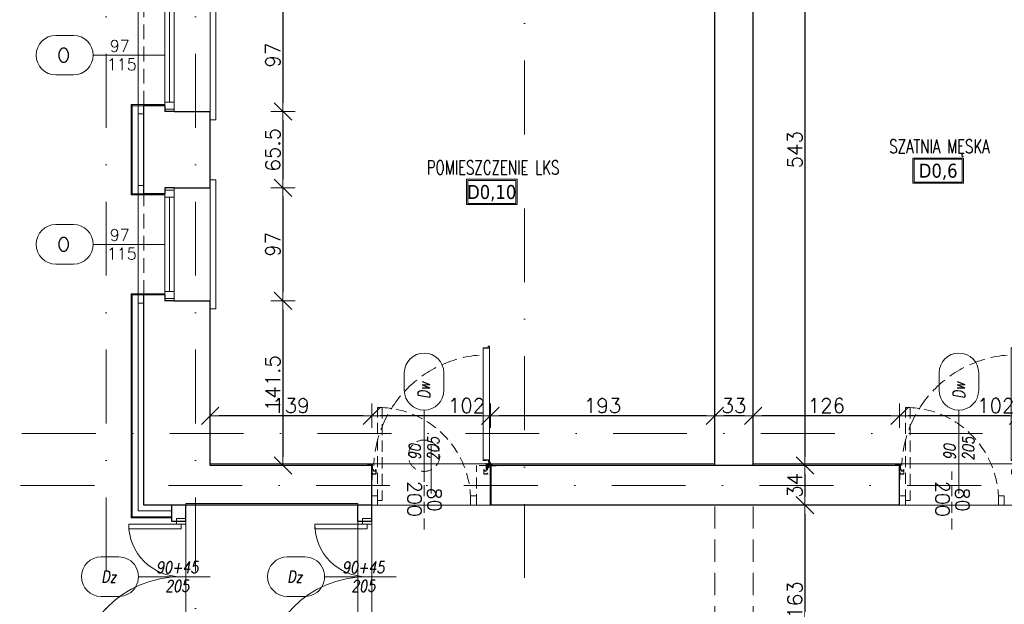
# Model space of a CAD drawing. Header units: millimetres. Extents: x 23192 to 177760, y -399809 to -79279.
# Tile 188 of 256: x 57952 to 58799, y -198175 to -197673. Entities that reach past the tile are written whole.
import ezdxf
from ezdxf.enums import TextEntityAlignment as Align

# ---------------------------------------------------------------- set-up
doc = ezdxf.new("R2010")
doc.units = ezdxf.units.MM
for name, pattern in [('CENTER', [0.6, 0.375, -0.075, 0.075, -0.075]), ('DASHDOT', [25.4, 12.7, -6.35, 0, -6.35]), ('HIDDEN', [9.525, 6.35, -3.175]), ('Hidden Line', [391.222223, 282.222223, -109]), ('HIDDEN2', [4.7625, 3.175, -1.5875])]:
    doc.linetypes.add(name, pattern=pattern)
doc.layers.get('0').update_dxf_attribs({"lineweight": 0})
for name, color, linetype, lineweight in [('! opisy okien elewacja', 7, 'Continuous', 0), ('!! 0_ Istn-okna', 6, 'Continuous', 13), ('!! 0_ Istn-sciany', 3, 'Continuous', 30), ('!! 0_ Istn-widok', 1, 'Continuous', 15), ('!! 0_Istn-cienka', 4, 'Continuous', 9), ('!! 0_Istn-drzwi', 1, 'Continuous', 13), ('!! 0_Opis_okna', 8, 'Continuous', 15), ('!! 0_Opis_pom', 9, 'Continuous', 13), ('!! 0_Osie', 1, 'DASHDOT', 13), ('!! 1_ tynk zewn  - nowy', 21, 'Continuous', 20), ('!! 1_PROJ Sciany', 2, 'Continuous', 40), ('!! 2_ remont Ocieplenie', 4, 'ZIGZAG', 5), ('!! 2_Drzwi - nowe remont', 33, 'Continuous', 9), ('!! 2_drzwi opis', 151, 'Continuous', 9), ('!! wymiary osi', 250, 'Continuous', 9), ('0-osie-liniA', 14, 'DASHDOT', 5)]:
    doc.layers.add(name, color=color, linetype=linetype, lineweight=lineweight)
doc.layers.add('!! 2_WYBURZENIA DO REMONTU', color=7, linetype='Continuous', lineweight=0, true_color=0x4d4d4d, plot=False)
doc.layers.add('Powierzchnia', color=140, linetype='Continuous', lineweight=5, plot=False)
doc.styles.add('50', font='ROMANS.shx', dxfattribs={"width": 0.8, "height": 10})
doc.styles.add('ARCHETYP', font='romans.shx', dxfattribs={"height": 15})
doc.styles.add('ARIAL', font='tahoma.ttf')
doc.styles.add('TXT', font='simplex.shx')
doc.linetypes.add('ZIGZAG', pattern='A,0.00254,-5.08,[131,ltypeshp.shx,S=5.08,R=0,X=-5.08,Y=0],-10.16,[131,ltypeshp.shx,S=5.08,R=180,X=5.08,Y=0],-5.08', length=20.32254)
doc.dimstyles.new('DIM50', dxfattribs={"dimscale": 5, "dimtxt": 2.5, "dimasz": 1.5, "dimexe": 0, "dimexo": 0, "dimgap": 0.5, "dimtad": 1, "dimdec": 4, "dimrnd": 0.5, "dimdsep": 46, "dimtxsty": 'TXT', "dimblk1": 'TICK1', "dimblk2": 'TICK1', "dimsah": 1, "dimcen": 0, "dimse1": 1, "dimse2": 1, "dimclrd": 1, "dimclre": 7, "dimclrt": 9, "dimadec": 0, "dimazin": 0, "dimtfac": 1, "dimtdec": 4, "dimtmove": 2, "dimatfit": 3, "dimldrblk": 'TICK1', "dimfxl": 1, "dimtolj": 1, "dimarcsym": 0})

# ---------------------------------------------------------------- blocks, each defined once
blk = doc.blocks.new('okno 5')
at = {"layer": '!! 0_ Istn-okna'}
for points in [[(605, 6361.27), (605, 6458.27)], [(613, 6361.27), (613, 6458.27)], [(609, 6369.27), (609, 6450.27)]]:
    blk.add_lwpolyline(points, dxfattribs=at)
for points in [[(613, 6450.27), (613, 6456.27), (605, 6456.27), (605, 6450.27)], [(613, 6363.27), (613, 6369.27), (605, 6369.27), (605, 6363.27)]]:
    blk.add_lwpolyline(points, close=True, dxfattribs=at)
at = {"layer": '!! 0_ Istn-sciany'}
for points in [[(605, 6458.27), (574, 6458.27)], [(605, 6458.27), (613, 6458.27)], [(613, 6453.27), (613, 6458.27)], [(613, 6453.27), (631, 6453.27)], [(605, 6361.27), (574, 6361.27)], [(605, 6361.27), (613, 6361.27)], [(613, 6361.27), (613, 6366.27)], [(613, 6366.27), (631, 6366.27)]]:
    blk.add_lwpolyline(points, dxfattribs=at)
at = {"layer": '!! 0_ Istn-widok'}
for points in [[(569, 6354.27), (569, 6465.27)], [(574, 6465.27), (569, 6465.27)], [(631, 6460.27), (636, 6460.27)], [(636, 6460.27), (636, 6359.27)], [(631, 6359.27), (636, 6359.27)], [(574, 6354.27), (569, 6354.27)]]:
    blk.add_lwpolyline(points, dxfattribs=at)
at = {"layer": '!! 0_Istn-cienka', "linetype": 'HIDDEN', "ltscale": 2}
for points in [[(574, 6361.27), (574, 6458.27)], [(631, 6453.27), (631, 6366.27)]]:
    blk.add_lwpolyline(points, dxfattribs=at)
blk = doc.blocks.new('BLOK OSI')
at = {"layer": '0-osie-liniA', "ltscale": 5}
for points in [[(49206.21142, -199860.81919), (49206.21142, -197259.3316)], [(49283.21142, -199860.81919), (49283.21142, -197258.8316)], [(49566.21142, -199866.5098), (49566.21142, -197259.3316)], [(48625.50568, -198090.0883), (53810.60983, -198090.0883)], [(48624.30568, -198134.5883), (52188.53244, -198134.5883)]]:
    blk.add_lwpolyline(points, dxfattribs=at)
blk = doc.blocks.new('zaw-dr-90-p')
at = {"color": 2, "linetype": 'CENTER', "ltscale": 0.2}
for p, q in [((12, 0), (-12, 0)), ((0, 12), (0, -12)), ((24.5, 24), (31, 24)), ((24.5, 19), (31, 19))]:
    blk.add_line(p, q, dxfattribs=at)
at = {"ltscale": 0.2}
for p, q in [((10, 12), (6.5, 12)), ((10, 0), (10, 6.5))]:
    blk.add_line(p, q, dxfattribs=at)
blk.add_lwpolyline([(0, 6.5), (23.5, 6.5, 0.414214), (28, 11), (28, 31), (24.5, 31), (24.5, 11, -0.414214), (23.5, 10), (0, 10, 4.561698), (7.6, 6.5), (4.9, 4.2)], format="xyb", dxfattribs=at)
blk.add_lwpolyline([(-0.2, -0.2), (-2.5, -0.2), (-2.5, 0.2), (-0.2, 0.2), (-0.2, 2.5), (0.2, 2.5), (0.2, 0.2), (2.8, 0.2), (2.8, -0.2), (0.2, -0.2), (0.2, -2.8), (-0.2, -2.8)], close=True)
blk.add_lwpolyline([(10, 10), (10, 39), (6.5, 39), (6.5, 10)], dxfattribs=at)
blk.add_circle((0, 0), 6.5, dxfattribs=at)
blk = doc.blocks.new('drzwi 90- sc 12')
for p, q in [((-13620.32, 20410.16), (-13620.32, 20313.77)), ((-13614.92, 20409.86), (-13620.32, 20409.86)), ((-13616.12, 20410.26), (-13620.22, 20410.26)), ((-13616.12, 20410.26), (-13620, 20410.26)), ((-13618.17, 20410.26), (-13616.22, 20410.26)), ((-13618.17, 20410.26), (-13616.22, 20410.26)), ((-13616.12, 20410.26), (-13616.12, 20411.46)), ((-13616.12, 20411.46), (-13615.02, 20411.46)), ((-13614.92, 20411.36), (-13614.92, 20313.77)), ((-13620.32, 20313.47), (-13620.32, 20317.97)), ((-13614.92, 20312.27), (-13614.92, 20317.97)), ((-13715.57, 20308.32), (-13715.57, 20308.56)), ((-13715.57, 20307.69), (-13715.57, 20308.56)), ((-13715.57, 20307.82), (-13715.57, 20308.56)), ((-13715.57, 20307.72), (-13715.37, 20307.72)), ((-13614.92, 20313.77), (-13620.32, 20313.77)), ((-13618.22, 20313.37), (-13620.22, 20313.37)), ((-13618.22, 20313.67), (-13618.22, 20313.37)), ((-13618.22, 20313.67), (-13616.42, 20313.67)), ((-13617.77, 20311.12), (-13617.77, 20305.72)), ((-13617.77, 20311.12), (-13617.77, 20305.72)), ((-13616.17, 20309.92), (-13617.37, 20309.92)), ((-13616.17, 20309.92), (-13616.17, 20311.02)), ((-13615.92, 20313.17), (-13615.92, 20312.17)), ((-13615.92, 20312.17), (-13615.02, 20312.17)), ((-13715.77, 20301.96), (-13716.27, 20301.96)), ((-13616.77, 20301.96), (-13616.27, 20301.96))]:
    blk.add_line(p, q)
for points in [[(-13665.27, 20284.96), (-13665.27, 20325.83)], [(-13615.57, 20309.64), (-13615.32, 20309.64), (-13615.32, 20309.82), (-13616.32, 20309.82), (-13616.32, 20309.64), (-13615.92, 20309.64)]]:
    blk.add_lwpolyline(points)
at = {"lineweight": 30}
for points in [[(-13716.27, 20308.92), (-13721.27, 20308.92)], [(-13716.27, 20308.92), (-13716.27, 20296.92)], [(-13614.27, 20308.92), (-13609.27, 20308.92)], [(-13614.27, 20308.92), (-13614.27, 20296.92)]]:
    blk.add_lwpolyline(points, dxfattribs=at)
at = {"ltscale": 0.2}
for points in [[(-13715.57, 20307.51), (-13715.57, 20309.48, 0.414214), (-13715.91, 20309.82), (-13719.43, 20309.82, 0.414214), (-13719.77, 20309.48), (-13719.77, 20308.92), (-13719.59, 20308.92), (-13719.59, 20309.48, -0.414214), (-13719.43, 20309.64), (-13716.97, 20309.64)], [(-13716.97, 20309.64), (-13715.91, 20309.64, -0.414214), (-13715.75, 20309.48), (-13715.75, 20307.51)], [(-13715.75, 20307.76), (-13715.75, 20305.58, 0.414214), (-13715.41, 20305.24), (-13714.96, 20305.24, -0.414214), (-13714.8, 20305.08), (-13714.8, 20304.48, 0.414214), (-13714.46, 20304.14), (-13713.28, 20304.14, 0.414214), (-13712.94, 20304.48), (-13712.94, 20305.15, -1), (-13712.75, 20305.15), (-13712.75, 20301.96, -0.414214), (-13712.91, 20301.8), (-13715.43, 20301.8, -0.414214), (-13715.59, 20301.96), (-13715.59, 20302.52), (-13715.77, 20302.52), (-13715.77, 20301.96, 0.414214), (-13715.43, 20301.62), (-13712.91, 20301.62, 0.414214), (-13712.57, 20301.96), (-13712.57, 20305.15, 1), (-13713.12, 20305.15), (-13713.12, 20304.48, -0.414214), (-13713.28, 20304.32), (-13714.46, 20304.32, -0.414214), (-13714.62, 20304.48), (-13714.62, 20305.08, 0.414214), (-13714.96, 20305.42), (-13715.41, 20305.42, -0.414214), (-13715.57, 20305.58), (-13715.57, 20307.64)], [(-13615.92, 20309.64), (-13616.63, 20309.64, 0.414214), (-13616.79, 20309.48), (-13616.79, 20305.58, -0.414214), (-13617.13, 20305.24), (-13617.58, 20305.24, 0.414214), (-13617.74, 20305.08), (-13617.74, 20304.48, -0.414214), (-13618.08, 20304.14), (-13619.26, 20304.14, -0.414214), (-13619.6, 20304.48), (-13619.6, 20305.15, 1), (-13619.79, 20305.15), (-13619.79, 20301.96, 0.414214), (-13619.63, 20301.8), (-13617.11, 20301.8, 0.414214), (-13616.95, 20301.96), (-13616.95, 20302.52), (-13616.77, 20302.52), (-13616.77, 20301.96, -0.414214), (-13617.11, 20301.62), (-13619.63, 20301.62, -0.414214), (-13619.97, 20301.96), (-13619.97, 20305.15, -1), (-13619.42, 20305.15), (-13619.42, 20304.48, 0.414214), (-13619.26, 20304.32), (-13618.08, 20304.32, 0.414214), (-13617.92, 20304.48), (-13617.92, 20305.08, -0.414214), (-13617.58, 20305.42), (-13617.13, 20305.42, 0.414214), (-13616.97, 20305.58), (-13616.97, 20309.48, -0.414214), (-13616.63, 20309.82), (-13613.11, 20309.82, -0.414214), (-13612.77, 20309.48), (-13612.77, 20308.92), (-13612.95, 20308.92), (-13612.95, 20309.48, 0.414214), (-13613.11, 20309.64), (-13615.57, 20309.64)]]:
    blk.add_lwpolyline(points, format="xyb", dxfattribs=at)
blk.add_lwpolyline([(-13616.79, 20308.82), (-13616.97, 20308.82), (-13616.97, 20307.42), (-13616.79, 20307.42)], close=True)
for centre, radius, start, end in [((-13620.22, 20410.16), 0.1, 90, 180), ((-13615.02, 20411.36), 0.1, 0, 90), ((-13620.22, 20313.47), 0.1, 180, 270), ((-13616.42, 20313.17), 0.5, 0, 90), ((-13616.27, 20311.02), 0.1, 0, 90), ((-13615.02, 20312.27), 0.1, 270, 0)]:
    blk.add_arc(centre, radius, start, end)
at = {"linetype": 'Hidden Line', "lineweight": 9, "ltscale": 0.05}
blk.add_arc((-13615.5, 20305.14), 99.12, 94.80054, 177.69442, dxfattribs=at)
at = {"xscale": 0.09999999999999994, "yscale": 0.09999999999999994, "zscale": 0.09999999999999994, "rotation": 180.0000000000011}
blk.add_blockref('zaw-dr-90-p', (-13614.92, 20310.92), dxfattribs=at)
blk = doc.blocks.new('1_ok-opis')
blk.add_line((0, 111.61), (0, 50))
for points in [[(-17, 128.61), (-17, 143.61)], [(17, 128.61), (17, 143.61)]]:
    blk.add_lwpolyline(points)
for centre, start, end in [((0, 143.61), 0, 180), ((0, 128.61), 180, 0)]:
    blk.add_arc(centre, 17, start, end)
at = {"style": 'ARCHETYP'}
for tag, height, rotation, p in [('NR', 12, 90, (0, 136.9)), ('NR', 12, 270, (0, 136.9)), ('SZEROKOŚĆ', 10, 90, (-8, 78.29)), ('WYSOKOŚĆ', 10, 270, (-8, 78.29)), ('WYSOKOŚĆ', 10, 90, (8, 78.29)), ('SZEROKOŚĆ', 10, 270, (8, 78.29))]:
    blk.add_attdef(tag, text='', height=height, rotation=rotation, dxfattribs=at).set_placement(p, align=Align.MIDDLE)
blk = doc.blocks.new('TICK1')
at = {"color": 0}
for p, q in [((0, -1.4), (0, 1.4)), ((0, 0), (-1, 0))]:
    blk.add_line(p, q, dxfattribs=at)
at = {"color": 2}
blk.add_line((-1, -1), (1, 1), dxfattribs=at)
blk = doc.blocks.new('*D2892')
at = {"layer": '!! wymiary osi', "color": 1, "lineweight": -2, "transparency": 16777216}
blk.add_line((57605.01, -197452.63), (57605.01, -198234.63), dxfattribs=at)
at = {"layer": 'DEFPOINTS', "color": 0, "transparency": 16777216}
for p in [(58048.57, -197445.13), (57605.01, -198242.13), (58048.57, -198242.13)]:
    blk.add_point(p, dxfattribs=at)
at = {"layer": '!! wymiary osi', "color": 1, "lineweight": -2, "transparency": 16777216, "xscale": 7.5, "yscale": 7.5, "zscale": 7.5}
for p, rotation in [((57605.01, -197445.13), 90), ((57605.01, -198242.13), 270)]:
    blk.add_blockref('TICK1', p, dxfattribs=dict(at, rotation=rotation))
at = {"layer": '!! wymiary osi', "color": 9, "transparency": 16777216, "insert": (57596.26, -197843.63), "char_height": 12.5, "attachment_point": 5, "rotation": 90, "style": 'TXT'}
blk.add_mtext('\\A1;797', dxfattribs=at)
blk = doc.blocks.new('*D2896')
at = {"layer": '!! wymiary osi', "color": 1, "lineweight": -2, "transparency": 16777216}
blk.add_line((57642.33, -197520.63), (57642.33, -198048.63), dxfattribs=at)
at = {"layer": 'DEFPOINTS', "color": 0, "transparency": 16777216}
for p in [(58115.57, -197513.13), (57642.33, -198056.13), (58115.57, -198056.13)]:
    blk.add_point(p, dxfattribs=at)
at = {"layer": '!! wymiary osi', "color": 1, "lineweight": -2, "transparency": 16777216, "xscale": 7.5, "yscale": 7.5, "zscale": 7.5}
for p, rotation in [((57642.33, -197513.13), 90), ((57642.33, -198056.13), 270)]:
    blk.add_blockref('TICK1', p, dxfattribs=dict(at, rotation=rotation))
at = {"layer": '!! wymiary osi', "color": 9, "transparency": 16777216, "insert": (57633.58, -197784.63), "char_height": 12.5, "attachment_point": 5, "rotation": 90, "style": 'TXT'}
blk.add_mtext('\\A1;543', dxfattribs=at)
blk = doc.blocks.new('*D2897')
at = {"layer": '!! wymiary osi', "color": 1, "lineweight": -2, "transparency": 16777216}
blk.add_line((57642.33, -198063.63), (57642.33, -198082.63), dxfattribs=at)
at = {"layer": 'DEFPOINTS', "color": 0, "transparency": 16777216}
for p in [(58115.57, -198056.13), (57642.33, -198090.13), (58115.57, -198090.13)]:
    blk.add_point(p, dxfattribs=at)
at = {"layer": '!! wymiary osi', "color": 1, "lineweight": -2, "transparency": 16777216, "xscale": 7.5, "yscale": 7.5, "zscale": 7.5}
for p, rotation in [((57642.33, -198056.13), 90), ((57642.33, -198090.13), 270)]:
    blk.add_blockref('TICK1', p, dxfattribs=dict(at, rotation=rotation))
at = {"layer": '!! wymiary osi', "color": 9, "transparency": 16777216, "insert": (57633.58, -198073.13), "char_height": 12.5, "attachment_point": 5, "rotation": 90, "style": 'TXT'}
blk.add_mtext('\\A1;34', dxfattribs=at)
blk = doc.blocks.new('*D2898')
at = {"layer": '!! wymiary osi', "color": 1, "lineweight": -2, "transparency": 16777216}
blk.add_line((57642.33, -198097.63), (57642.33, -198245.63), dxfattribs=at)
at = {"layer": 'DEFPOINTS', "color": 0, "transparency": 16777216}
for p in [(58115.57, -198090.13), (57642.33, -198253.13), (58115.57, -198253.13)]:
    blk.add_point(p, dxfattribs=at)
at = {"layer": '!! wymiary osi', "color": 1, "lineweight": -2, "transparency": 16777216, "xscale": 7.5, "yscale": 7.5, "zscale": 7.5}
for p, rotation in [((57642.33, -198090.13), 90), ((57642.33, -198253.13), 270)]:
    blk.add_blockref('TICK1', p, dxfattribs=dict(at, rotation=rotation))
at = {"layer": '!! wymiary osi', "color": 9, "transparency": 16777216, "insert": (57633.58, -198171.63), "char_height": 12.5, "attachment_point": 5, "rotation": 90, "style": 'TXT'}
blk.add_mtext('\\A1;163', dxfattribs=at)
blk = doc.blocks.new('*D2907')
at = {"layer": '!! wymiary osi', "color": 1, "lineweight": -2, "transparency": 16777216}
blk.add_line((58178.2, -197662.32), (58178.2, -197744.32), dxfattribs=at)
at = {"layer": 'DEFPOINTS', "color": 0, "transparency": 16777216}
for p in [(58115.57, -197654.82), (58115.57, -197751.82), (58178.2, -197751.82)]:
    blk.add_point(p, dxfattribs=at)
at = {"layer": '!! wymiary osi', "color": 1, "lineweight": -2, "transparency": 16777216, "xscale": 7.5, "yscale": 7.5, "zscale": 7.5}
for p, rotation in [((58178.2, -197654.82), 90), ((58178.2, -197751.82), 270)]:
    blk.add_blockref('TICK1', p, dxfattribs=dict(at, rotation=rotation))
at = {"layer": '!! wymiary osi', "color": 9, "transparency": 16777216, "insert": (58169.45, -197703.32), "char_height": 12.5, "attachment_point": 5, "rotation": 90, "style": 'TXT'}
blk.add_mtext('\\A1;97', dxfattribs=at)
blk = doc.blocks.new('*D2908')
at = {"layer": '!! wymiary osi', "color": 1, "lineweight": -2, "transparency": 16777216}
blk.add_line((58178.2, -197759.32), (58178.2, -197809.94), dxfattribs=at)
at = {"layer": 'DEFPOINTS', "color": 0, "transparency": 16777216}
for p in [(58115.57, -197751.82), (58115.57, -197817.44), (58178.2, -197817.44)]:
    blk.add_point(p, dxfattribs=at)
at = {"layer": '!! wymiary osi', "color": 1, "lineweight": -2, "transparency": 16777216, "xscale": 7.5, "yscale": 7.5, "zscale": 7.5}
for p, rotation in [((58178.2, -197751.82), 90), ((58178.2, -197817.44), 270)]:
    blk.add_blockref('TICK1', p, dxfattribs=dict(at, rotation=rotation))
at = {"layer": '!! wymiary osi', "color": 9, "transparency": 16777216, "insert": (58169.45, -197784.63), "char_height": 12.5, "attachment_point": 5, "rotation": 90, "style": 'TXT'}
blk.add_mtext('\\A1;65.5', dxfattribs=at)
blk = doc.blocks.new('*D2909')
at = {"layer": '!! wymiary osi', "color": 1, "lineweight": -2, "transparency": 16777216}
blk.add_line((58178.2, -197824.94), (58178.2, -197906.94), dxfattribs=at)
at = {"layer": 'DEFPOINTS', "color": 0, "transparency": 16777216}
for p in [(58115.57, -197817.44), (58115.57, -197914.44), (58178.2, -197914.44)]:
    blk.add_point(p, dxfattribs=at)
at = {"layer": '!! wymiary osi', "color": 1, "lineweight": -2, "transparency": 16777216, "xscale": 7.5, "yscale": 7.5, "zscale": 7.5}
for p, rotation in [((58178.2, -197817.44), 90), ((58178.2, -197914.44), 270)]:
    blk.add_blockref('TICK1', p, dxfattribs=dict(at, rotation=rotation))
at = {"layer": '!! wymiary osi', "color": 9, "transparency": 16777216, "insert": (58169.45, -197865.94), "char_height": 12.5, "attachment_point": 5, "rotation": 90, "style": 'TXT'}
blk.add_mtext('\\A1;97', dxfattribs=at)
blk = doc.blocks.new('*D2910')
at = {"layer": '!! wymiary osi', "color": 1, "lineweight": -2, "transparency": 16777216}
blk.add_line((58178.2, -197921.94), (58178.2, -198048.63), dxfattribs=at)
at = {"layer": 'DEFPOINTS', "color": 0, "transparency": 16777216}
for p in [(58115.57, -197914.44), (58115.57, -198056.13), (58178.2, -198056.13)]:
    blk.add_point(p, dxfattribs=at)
at = {"layer": '!! wymiary osi', "color": 1, "lineweight": -2, "transparency": 16777216, "xscale": 7.5, "yscale": 7.5, "zscale": 7.5}
for p, rotation in [((58178.2, -197914.44), 90), ((58178.2, -198056.13), 270)]:
    blk.add_blockref('TICK1', p, dxfattribs=dict(at, rotation=rotation))
at = {"layer": '!! wymiary osi', "color": 9, "transparency": 16777216, "insert": (58169.45, -197985.28), "char_height": 12.5, "attachment_point": 5, "rotation": 90, "style": 'TXT'}
blk.add_mtext('\\A1;141.5', dxfattribs=at)
blk = doc.blocks.new('*D2941')
at = {"layer": '!! wymiary osi', "color": 1, "lineweight": -2, "transparency": 16777216}
blk.add_line((58627.16, -197520.63), (58627.16, -198048.63), dxfattribs=at)
at = {"layer": 'DEFPOINTS', "color": 0, "transparency": 16777216}
for p in [(58582.57, -197513.13), (58582.57, -198056.13), (58627.16, -198056.13)]:
    blk.add_point(p, dxfattribs=at)
at = {"layer": '!! wymiary osi', "color": 1, "lineweight": -2, "transparency": 16777216, "xscale": 7.5, "yscale": 7.5, "zscale": 7.5}
for p, rotation in [((58627.16, -197513.13), 90), ((58627.16, -198056.13), 270)]:
    blk.add_blockref('TICK1', p, dxfattribs=dict(at, rotation=rotation))
at = {"layer": '!! wymiary osi', "color": 9, "transparency": 16777216, "insert": (58618.41, -197784.63), "char_height": 12.5, "attachment_point": 5, "rotation": 90, "style": 'TXT'}
blk.add_mtext('\\A1;543', dxfattribs=at)
blk = doc.blocks.new('*D2942')
at = {"layer": '!! wymiary osi', "color": 1, "lineweight": -2, "transparency": 16777216}
blk.add_line((58627.16, -198063.63), (58627.16, -198082.63), dxfattribs=at)
at = {"layer": 'DEFPOINTS', "color": 0, "transparency": 16777216}
for p in [(58582.57, -198056.13), (58582.57, -198090.13), (58627.16, -198090.13)]:
    blk.add_point(p, dxfattribs=at)
at = {"layer": '!! wymiary osi', "color": 1, "lineweight": -2, "transparency": 16777216, "xscale": 7.5, "yscale": 7.5, "zscale": 7.5}
for p, rotation in [((58627.16, -198056.13), 90), ((58627.16, -198090.13), 270)]:
    blk.add_blockref('TICK1', p, dxfattribs=dict(at, rotation=rotation))
at = {"layer": '!! wymiary osi', "color": 9, "transparency": 16777216, "insert": (58618.41, -198073.13), "char_height": 12.5, "attachment_point": 5, "rotation": 90, "style": 'TXT'}
blk.add_mtext('\\A1;34', dxfattribs=at)
blk = doc.blocks.new('*D2943')
at = {"layer": '!! wymiary osi', "color": 1, "lineweight": -2, "transparency": 16777216}
blk.add_line((58627.16, -198097.63), (58627.16, -198245.63), dxfattribs=at)
at = {"layer": 'DEFPOINTS', "color": 0, "transparency": 16777216}
for p in [(58582.57, -198090.13), (58582.57, -198253.13), (58627.16, -198253.13)]:
    blk.add_point(p, dxfattribs=at)
at = {"layer": '!! wymiary osi', "color": 1, "lineweight": -2, "transparency": 16777216, "xscale": 7.5, "yscale": 7.5, "zscale": 7.5}
for p, rotation in [((58627.16, -198090.13), 90), ((58627.16, -198253.13), 270)]:
    blk.add_blockref('TICK1', p, dxfattribs=dict(at, rotation=rotation))
at = {"layer": '!! wymiary osi', "color": 9, "transparency": 16777216, "insert": (58618.41, -198171.63), "char_height": 12.5, "attachment_point": 5, "rotation": 90, "style": 'TXT'}
blk.add_mtext('\\A1;163', dxfattribs=at)
blk = doc.blocks.new('*D3001')
at = {"layer": '!! wymiary osi', "color": 1, "lineweight": -2, "transparency": 16777216}
blk.add_line((58803.07, -198013.31), (58716.07, -198013.31), dxfattribs=at)
at = {"layer": 'DEFPOINTS', "color": 0, "transparency": 16777216}
for p in [(58708.57, -198013.31), (58708.57, -198056.13), (58810.57, -198056.13)]:
    blk.add_point(p, dxfattribs=at)
at = {"layer": '!! wymiary osi', "color": 1, "lineweight": -2, "transparency": 16777216, "xscale": 7.5, "yscale": 7.5, "zscale": 7.5, "rotation": 180}
blk.add_blockref('TICK1', (58708.57, -198013.31), dxfattribs=at)
at = {"layer": '!! wymiary osi', "color": 1, "lineweight": -2, "transparency": 16777216, "xscale": 7.5, "yscale": 7.5, "zscale": 7.5}
blk.add_blockref('TICK1', (58810.57, -198013.31), dxfattribs=at)
at = {"layer": '!! wymiary osi', "color": 9, "transparency": 16777216, "insert": (58791.2, -198004.56), "char_height": 12.5, "attachment_point": 5, "style": 'TXT'}
blk.add_mtext('\\A1;102', dxfattribs=at)
blk = doc.blocks.new('*D3002')
at = {"layer": '!! wymiary osi', "color": 1, "lineweight": -2, "transparency": 16777216}
blk.add_line((58701.07, -198013.31), (58590.07, -198013.31), dxfattribs=at)
at = {"layer": 'DEFPOINTS', "color": 0, "transparency": 16777216}
for p in [(58582.57, -198013.31), (58582.57, -198056.13), (58708.57, -198056.13)]:
    blk.add_point(p, dxfattribs=at)
at = {"layer": '!! wymiary osi', "color": 1, "lineweight": -2, "transparency": 16777216, "xscale": 7.5, "yscale": 7.5, "zscale": 7.5, "rotation": 180}
blk.add_blockref('TICK1', (58582.57, -198013.31), dxfattribs=at)
at = {"layer": '!! wymiary osi', "color": 1, "lineweight": -2, "transparency": 16777216, "xscale": 7.5, "yscale": 7.5, "zscale": 7.5}
blk.add_blockref('TICK1', (58708.57, -198013.31), dxfattribs=at)
at = {"layer": '!! wymiary osi', "color": 9, "transparency": 16777216, "insert": (58645.57, -198004.56), "char_height": 12.5, "attachment_point": 5, "style": 'TXT'}
blk.add_mtext('\\A1;126', dxfattribs=at)
blk = doc.blocks.new('*D3003')
at = {"layer": '!! wymiary osi', "color": 1, "lineweight": -2, "transparency": 16777216}
blk.add_line((58575.07, -198013.31), (58557.07, -198013.31), dxfattribs=at)
at = {"layer": 'DEFPOINTS', "color": 0, "transparency": 16777216}
for p in [(58549.57, -198013.31), (58549.57, -198056.13), (58582.57, -198056.13)]:
    blk.add_point(p, dxfattribs=at)
at = {"layer": '!! wymiary osi', "color": 1, "lineweight": -2, "transparency": 16777216, "xscale": 7.5, "yscale": 7.5, "zscale": 7.5, "rotation": 180}
blk.add_blockref('TICK1', (58549.57, -198013.31), dxfattribs=at)
at = {"layer": '!! wymiary osi', "color": 1, "lineweight": -2, "transparency": 16777216, "xscale": 7.5, "yscale": 7.5, "zscale": 7.5}
blk.add_blockref('TICK1', (58582.57, -198013.31), dxfattribs=at)
at = {"layer": '!! wymiary osi', "color": 9, "transparency": 16777216, "insert": (58566.07, -198004.56), "char_height": 12.5, "attachment_point": 5, "style": 'TXT'}
blk.add_mtext('\\A1;33', dxfattribs=at)
blk = doc.blocks.new('*D3004')
at = {"layer": '!! wymiary osi', "color": 1, "lineweight": -2, "transparency": 16777216}
blk.add_line((58542.07, -198013.31), (58364.07, -198013.31), dxfattribs=at)
at = {"layer": 'DEFPOINTS', "color": 0, "transparency": 16777216}
for p in [(58356.57, -198013.31), (58356.57, -198056.13), (58549.57, -198056.13)]:
    blk.add_point(p, dxfattribs=at)
at = {"layer": '!! wymiary osi', "color": 1, "lineweight": -2, "transparency": 16777216, "xscale": 7.5, "yscale": 7.5, "zscale": 7.5, "rotation": 180}
blk.add_blockref('TICK1', (58356.57, -198013.31), dxfattribs=at)
at = {"layer": '!! wymiary osi', "color": 1, "lineweight": -2, "transparency": 16777216, "xscale": 7.5, "yscale": 7.5, "zscale": 7.5}
blk.add_blockref('TICK1', (58549.57, -198013.31), dxfattribs=at)
at = {"layer": '!! wymiary osi', "color": 9, "transparency": 16777216, "insert": (58453.07, -198004.56), "char_height": 12.5, "attachment_point": 5, "style": 'TXT'}
blk.add_mtext('\\A1;193', dxfattribs=at)
blk = doc.blocks.new('*D3005')
at = {"layer": '!! wymiary osi', "color": 1, "lineweight": -2, "transparency": 16777216}
blk.add_line((58349.07, -198013.31), (58262.07, -198013.31), dxfattribs=at)
at = {"layer": 'DEFPOINTS', "color": 0, "transparency": 16777216}
for p in [(58254.57, -198013.31), (58254.57, -198056.13), (58356.57, -198056.13)]:
    blk.add_point(p, dxfattribs=at)
at = {"layer": '!! wymiary osi', "color": 1, "lineweight": -2, "transparency": 16777216, "xscale": 7.5, "yscale": 7.5, "zscale": 7.5, "rotation": 180}
blk.add_blockref('TICK1', (58254.57, -198013.31), dxfattribs=at)
at = {"layer": '!! wymiary osi', "color": 1, "lineweight": -2, "transparency": 16777216, "xscale": 7.5, "yscale": 7.5, "zscale": 7.5}
blk.add_blockref('TICK1', (58356.57, -198013.31), dxfattribs=at)
at = {"layer": '!! wymiary osi', "color": 9, "transparency": 16777216, "insert": (58336.08, -198004.56), "char_height": 12.5, "attachment_point": 5, "style": 'TXT'}
blk.add_mtext('\\A1;102', dxfattribs=at)
blk = doc.blocks.new('*D3006')
at = {"layer": '!! wymiary osi', "color": 1, "lineweight": -2, "transparency": 16777216}
blk.add_line((58247.07, -198013.31), (58123.07, -198013.31), dxfattribs=at)
at = {"layer": 'DEFPOINTS', "color": 0, "transparency": 16777216}
for p in [(58115.57, -198013.31), (58115.57, -198056.13), (58254.57, -198056.13)]:
    blk.add_point(p, dxfattribs=at)
at = {"layer": '!! wymiary osi', "color": 1, "lineweight": -2, "transparency": 16777216, "xscale": 7.5, "yscale": 7.5, "zscale": 7.5, "rotation": 180}
blk.add_blockref('TICK1', (58115.57, -198013.31), dxfattribs=at)
at = {"layer": '!! wymiary osi', "color": 1, "lineweight": -2, "transparency": 16777216, "xscale": 7.5, "yscale": 7.5, "zscale": 7.5}
blk.add_blockref('TICK1', (58254.57, -198013.31), dxfattribs=at)
at = {"layer": '!! wymiary osi', "color": 9, "transparency": 16777216, "insert": (58185.07, -198004.56), "char_height": 12.5, "attachment_point": 5, "style": 'TXT'}
blk.add_mtext('\\A1;139', dxfattribs=at)

msp = doc.modelspace()

# ---------------------------------------------------------------- linework, layer by layer
at = {"layer": '!! 0_ Istn-sciany'}
for points in [[(58549.56735, -198056.12813), (58549.56735, -197513.12813)], [(58582.56735, -198056.12813), (58582.56735, -197513.12813)], [(58058.56735, -197822.43951), (58058.56735, -197746.81676)], [(58115.56735, -197817.43951), (58115.56735, -197751.81676)], [(58254.56735, -198090.12813), (58058.56735, -198090.12813), (58058.56735, -197909.43951)], [(58115.56735, -198056.12813), (58115.56735, -197914.43951)], [(58254.56735, -198056.12813), (58115.56735, -198056.12813)], [(58254.56735, -198104.12813), (58254.56735, -198056.12813)], [(58708.56735, -198056.12813), (58356.56735, -198056.12813)], [(58708.56735, -198090.12813), (58708.56735, -198056.12813)], [(58082.56735, -198104.12813), (58082.56735, -198090.12813)], [(58094.56735, -198104.12813), (58094.56735, -198090.12813)], [(58242.56735, -198104.12813), (58242.56735, -198090.12813)], [(58708.56735, -198090.12813), (58356.56735, -198090.12813)], [(58094.56735, -198104.12813), (58082.56735, -198104.12813)], [(58254.56735, -198104.12813), (58242.56735, -198104.12813)]]:
    msp.add_lwpolyline(points, dxfattribs=at)
at = {"layer": '!! 0_ Istn-widok', "linetype": 'HIDDEN', "ltscale": 3}
for points in [[(58549.56735, -198253.12813), (58549.56735, -198090.12813)], [(58582.56735, -198253.12813), (58582.56735, -198090.12813)]]:
    msp.add_lwpolyline(points, dxfattribs=at)
at = {"layer": '!! 0_Istn-drzwi'}
for points in [[(58045.56735, -198110.62813), (58090.56735, -198110.62813), (58090.56735, -198106.62813), (58045.56735, -198106.62813)], [(58094.56735, -198106.62813), (58094.56735, -198101.62813), (58086.56735, -198101.62813), (58086.56735, -198106.62813)], [(58205.56735, -198110.62813), (58250.56735, -198110.62813), (58250.56735, -198106.62813), (58205.56735, -198106.62813)], [(58254.56735, -198106.62813), (58254.56735, -198101.62813), (58246.56735, -198101.62813), (58246.56735, -198106.62813)]]:
    msp.add_lwpolyline(points, close=True, dxfattribs=at)
for points in [[(58115.56735, -198151.62813), (58065.56735, -198151.62813)], [(58275.56735, -198151.62813), (58225.56735, -198151.62813)]]:
    msp.add_lwpolyline(points, dxfattribs=at)
for centre, radius, start, end in [((58090.56735, -198106.62813), 45, 179.99999987, 270.00000002), ((58250.56735, -198106.62813), 45, 179.99999987, 270.00000002), ((58090.56735, -198241.62813), 90, 90.00000004, 180.00000004), ((58250.56735, -198241.62813), 90, 90.00000004, 180.00000004)]:
    msp.add_arc(centre, radius, start, end, dxfattribs=at)
at = {"layer": '!! 0_Opis_pom', "ltscale": 0.7}
for points in [[(58719.95849, -197813.49699), (58763.47849, -197813.49699), (58763.47849, -197791.73699), (58719.95849, -197791.73699)], [(58721.04649, -197812.40899), (58762.39049, -197812.40899), (58762.39049, -197792.82499), (58721.04649, -197792.82499)], [(58335.97602, -197831.81991), (58379.49602, -197831.81991), (58379.49602, -197810.05991), (58335.97602, -197810.05991)], [(58337.06402, -197830.73191), (58378.40802, -197830.73191), (58378.40802, -197811.14791), (58337.06402, -197811.14791)]]:
    msp.add_lwpolyline(points, close=True, dxfattribs=at)
at = {"layer": '!! 1_ tynk zewn  - nowy'}
for points in [[(58047.56735, -197823.43951), (58047.56735, -197745.81676)], [(58076.56735, -197745.81676), (58047.56735, -197745.81676)], [(58058.56735, -197746.81676), (58047.56735, -197746.81676)], [(58048.56735, -197823.43951), (58048.56735, -197745.81676)], [(58058.56735, -197822.43951), (58047.56735, -197822.43951)], [(58076.56735, -197823.43951), (58047.56735, -197823.43951)], [(58047.56735, -198101.12813), (58047.56735, -197908.43951)], [(58076.56735, -197908.43951), (58047.56735, -197908.43951)], [(58058.56735, -197909.43951), (58047.56735, -197909.43951)], [(58048.56735, -198101.12813), (58048.56735, -197908.43951)], [(58082.56735, -198100.12813), (58047.56735, -198100.12813)], [(58082.56735, -198101.12813), (58047.56735, -198101.12813)]]:
    msp.add_lwpolyline(points, dxfattribs=at)
at = {"layer": '!! 1_PROJ Sciany'}
msp.add_lwpolyline([(58356.56735, -198056.12813), (58356.56735, -198090.12813)], dxfattribs=at)
at = {"layer": '!! 2_ remont Ocieplenie', "linetype": 'ZIGZAG', "ltscale": 0.75}
for points in [[(58053.56735, -197823.43951), (58053.56735, -197745.81676)], [(58082.56735, -198095.12813), (58053.56735, -198095.12813), (58053.56735, -197908.43951)], [(58082.56735, -198095.12813), (58053.56735, -198095.12813)]]:
    msp.add_lwpolyline(points, dxfattribs=at)
at = {"layer": '!! 2_WYBURZENIA DO REMONTU', "linetype": 'HIDDEN2', "ltscale": 3}
for p, q in [((58342.56735, -198090.12813), (58356.56735, -198090.12813)), ((58796.56735, -198090.12813), (58806.56735, -198090.12813))]:
    msp.add_line(p, q, dxfattribs=at)
for points in [[(58263.56735, -198006.12813), (58263.56735, -198086.12813), (58259.56735, -198086.12813), (58259.56735, -198006.12813)], [(58717.56735, -198006.12813), (58717.56735, -198086.12813), (58713.56735, -198086.12813), (58713.56735, -198006.12813)], [(58259.56735, -198090.12813), (58254.56735, -198090.12813), (58254.56735, -198082.12813), (58259.56735, -198082.12813)], [(58339.56735, -198090.12813), (58344.56735, -198090.12813), (58344.56735, -198082.12813), (58339.56735, -198082.12813)], [(58713.56735, -198090.12813), (58708.56735, -198090.12813), (58708.56735, -198082.12813), (58713.56735, -198082.12813)], [(58793.56735, -198090.12813), (58798.56735, -198090.12813), (58798.56735, -198082.12813), (58793.56735, -198082.12813)]]:
    msp.add_lwpolyline(points, close=True, dxfattribs=at)
for points in [[(58344.56735, -198090.12813), (58344.56735, -198056.12813)], [(58356.56735, -198056.12813), (58344.56735, -198056.12813)], [(58299.56735, -198111.12813), (58299.56735, -198061.12813)], [(58753.56735, -198111.12813), (58753.56735, -198061.12813)]]:
    msp.add_lwpolyline(points, dxfattribs=at)
at = {"layer": '!! 2_WYBURZENIA DO REMONTU'}
msp.add_lwpolyline([(58793.56735, -198090.12813), (58798.56735, -198090.12813), (58798.56735, -198082.12813), (58793.56735, -198082.12813)], close=True, dxfattribs=at)
at = {"layer": '!! 2_WYBURZENIA DO REMONTU', "linetype": 'HIDDEN2', "ltscale": 3}
msp.add_circle((58299.56735, -198047.62813), 13.5, dxfattribs=at)
for centre in [(58259.56735, -198086.12813), (58713.56735, -198086.12813)]:
    msp.add_arc(centre, 80, 0.00000004, 90.00000004, dxfattribs=at)
at = {"layer": 'Powierzchnia'}
for points in [[(58115.56735, -198054.5883), (58549.56735, -198054.5883), (58549.56735, -197511.5883), (58115.56735, -197511.5883)], [(58582.56735, -198054.5883), (58947.56735, -198054.5883), (58947.56735, -197511.5883), (58582.56735, -197511.5883)], [(58094.56735, -198088.5883), (58242.56735, -198088.5883), (58242.56735, -198251.5883), (58094.56735, -198251.5883)], [(60163.56735, -198253.12813), (58254.56735, -198253.12813), (58254.56735, -198090.12813), (60163.56735, -198090.12813)]]:
    msp.add_lwpolyline(points, close=True, dxfattribs=at)

# ---------------------------------------------------------------- block references
at = {"layer": '! opisy okien elewacja', "rotation": 180}
for p in [(58689.56735, -191293.54448), (58689.56735, -191456.16722)]:
    msp.add_blockref('okno 5', p, dxfattribs=at)
at = {"layer": '!! 0_Opis_okna'}
ref = msp.add_blockref('1_ok-opis', (58126.56735, -197703.31676), dxfattribs=dict(at, rotation=89.99999999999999))
ref.add_attrib('SZEROKOŚĆ', '97', dxfattribs={"layer": '0', "height": 10, "style": 'ARCHETYP'}).set_placement((58037.84694, -197695.31676), align=Align.MIDDLE)
ref.add_attrib('WYSOKOŚĆ', '115', dxfattribs={"layer": '0', "height": 10, "style": 'ARCHETYP'}).set_placement((58039.6204, -197711.31676), align=Align.MIDDLE)
ref.add_attrib('NR', 'O', dxfattribs={"layer": '0', "height": 12, "style": 'ARCHETYP'}).set_placement((57989.6659, -197703.31676), align=Align.MIDDLE)
ref = msp.add_blockref('1_ok-opis', (58126.56735, -197865.93951), dxfattribs=dict(at, rotation=89.99999999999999))
ref.add_attrib('SZEROKOŚĆ', '97', dxfattribs={"layer": '0', "height": 10, "style": 'ARCHETYP'}).set_placement((58037.84694, -197857.93951), align=Align.MIDDLE)
ref.add_attrib('WYSOKOŚĆ', '115', dxfattribs={"layer": '0', "height": 10, "style": 'ARCHETYP'}).set_placement((58039.6204, -197873.93951), align=Align.MIDDLE)
ref.add_attrib('NR', 'O', dxfattribs={"layer": '0', "height": 12, "style": 'ARCHETYP'}).set_placement((57989.6659, -197865.93951), align=Align.MIDDLE)
at = {"layer": '!! 0_Osie'}
msp.add_blockref('BLOK OSI', (8819.85593, 61.46017), dxfattribs=at)
at = {"layer": '!! 2_Drzwi - nowe remont'}
for p in [(71970.83705, -218365.05247), (72424.83705, -218365.05247)]:
    msp.add_blockref('drzwi 90- sc 12', p, dxfattribs=at)
at = {"layer": '!! 2_drzwi opis'}
ref = msp.add_blockref('1_ok-opis', (58299.56735, -198120.03257), dxfattribs=dict(at, xscale=-1, rotation=359.9999963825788))
ref.add_attrib('WYSOKOŚĆ', '90 ', dxfattribs={"layer": '0', "height": 10, "rotation": 89.99999638, "style": '50', "oblique": 10, "width": 0.8}).set_placement((58291.56735, -198041.74172), align=Align.MIDDLE)
ref.add_attrib('SZEROKOŚĆ', '205', dxfattribs={"layer": '0', "height": 10, "rotation": 89.99999638, "style": '50', "oblique": 10, "width": 0.8}).set_placement((58307.56735, -198041.74172), align=Align.MIDDLE)
ref.add_attrib('NR', 'Dw', dxfattribs={"layer": '0', "height": 10, "rotation": 89.99999638, "style": '50', "oblique": 10, "width": 0.8}).set_placement((58299.56735, -197991.42133), align=Align.MIDDLE)
ref = msp.add_blockref('1_ok-opis', (58759.56738, -198120.03257), dxfattribs=dict(at, xscale=-1, rotation=359.9999963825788))
ref.add_attrib('WYSOKOŚĆ', '90 ', dxfattribs={"layer": '0', "height": 10, "rotation": 89.99999638, "style": '50', "oblique": 10, "width": 0.8}).set_placement((58751.56739, -198041.74172), align=Align.MIDDLE)
ref.add_attrib('SZEROKOŚĆ', '205', dxfattribs={"layer": '0', "height": 10, "rotation": 89.99999638, "style": '50', "oblique": 10, "width": 0.8}).set_placement((58767.56739, -198041.74172), align=Align.MIDDLE)
ref.add_attrib('NR', 'Dw', dxfattribs={"layer": '0', "height": 10, "rotation": 89.99999638, "style": '50', "oblique": 10, "width": 0.8}).set_placement((58759.56739, -197991.42133), align=Align.MIDDLE)
ref = msp.add_blockref('1_ok-opis', (58165.56735, -198151.62813), dxfattribs=dict(at, rotation=90.00000361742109))
ref.add_attrib('WYSOKOŚĆ', '90+45', dxfattribs={"layer": '0', "height": 10, "rotation": 0.00000362, "style": '50', "oblique": 10, "width": 0.8}).set_placement((58087.2765, -198143.62813), align=Align.MIDDLE)
ref.add_attrib('SZEROKOŚĆ', '205', dxfattribs={"layer": '0', "height": 10, "rotation": 0.00000362, "style": '50', "oblique": 10, "width": 0.8}).set_placement((58087.2765, -198159.62813), align=Align.MIDDLE)
ref.add_attrib('NR', 'Dz', dxfattribs={"layer": '0', "height": 10, "style": '50', "oblique": 10, "width": 0.8}).set_placement((58028.47004, -198151.62814), align=Align.MIDDLE)
ref = msp.add_blockref('1_ok-opis', (58325.56735, -198151.62813), dxfattribs=dict(at, rotation=90.00000361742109))
ref.add_attrib('WYSOKOŚĆ', '90+45', dxfattribs={"layer": '0', "height": 10, "rotation": 0.00000362, "style": '50', "oblique": 10, "width": 0.8}).set_placement((58247.2765, -198143.62813), align=Align.MIDDLE)
ref.add_attrib('SZEROKOŚĆ', '205', dxfattribs={"layer": '0', "height": 10, "rotation": 0.00000362, "style": '50', "oblique": 10, "width": 0.8}).set_placement((58247.2765, -198159.62813), align=Align.MIDDLE)
ref.add_attrib('NR', 'Dz', dxfattribs={"layer": '0', "height": 10, "style": '50', "oblique": 10, "width": 0.8}).set_placement((58188.47004, -198151.62814), align=Align.MIDDLE)

# ---------------------------------------------------------------- texts
at = {"layer": '!! 0_Opis_pom', "ltscale": 0.7, "style": 'TXT', "width": 0.7}
for s, p in [('SZATNIA MĘSKA', (58742.83362, -197787.69068)), ('POMIESZCZENIE LKS', (58358.85115, -197806.01359))]:
    msp.add_text(s, height=12, dxfattribs=at).set_placement(p, align=Align.CENTER)
at = {"layer": '!! 0_Opis_pom', "ltscale": 0.7, "style": 'ARIAL'}
for tag, p in [('D0,6', (58741.71849, -197802.61699)), ('D0,10', (58357.73602, -197820.93991))]:
    msp.add_attdef(tag, text='', height=11.968, dxfattribs=at).set_placement(p, align=Align.MIDDLE_CENTER)
at = {"layer": '!! 2_WYBURZENIA DO REMONTU', "linetype": 'HIDDEN2', "ltscale": 3, "style": 'ARCHETYP'}
for s, p in [('200', (58285.42021, -198069.32405)), ('200', (58739.42021, -198069.32405)), ('80', (58302.56735, -198075.10532)), ('80', (58756.56735, -198075.10532))]:
    msp.add_text(s, height=12, rotation=269.99999996, dxfattribs=at).set_placement(p)

# ---------------------------------------------------------------- dimensions: what is measured, and where the dimension line sits
at = {"layer": '!! wymiary osi'}
for base, p1, p2, picture, middle in [((57605.00709, -198242.12813), (58048.56735, -197445.12813), (58048.56735, -198242.12813), '*D2892', (57596.25709, -197843.62813)), ((57642.32868, -198056.12813), (58115.56735, -197513.12813), (58115.56735, -198056.12813), '*D2896', (57633.57868, -197784.62813)), ((58627.16069, -198056.12813), (58582.56735, -197513.12813), (58582.56735, -198056.12813), '*D2941', (58618.41069, -197784.62813)), ((58178.20351, -197751.81676), (58115.56735, -197654.81676), (58115.56735, -197751.81676), '*D2907', (58169.45351, -197703.31676)), ((58178.203506, -197817.439505), (58115.56735, -197751.816756), (58115.56735, -197817.439505), '*D2908', (58169.453506, -197784.628131)), ((58178.20351, -197914.43951), (58115.56735, -197817.43951), (58115.56735, -197914.43951), '*D2909', (58169.45351, -197865.93951)), ((58178.20351, -198056.12813), (58115.56735, -197914.43951), (58115.56735, -198056.12813), '*D2910', (58169.45351, -197985.28382)), ((57642.32868, -198090.12813), (58115.56735, -198056.12813), (58115.56735, -198090.12813), '*D2897', (57633.57868, -198073.12813)), ((58627.16069, -198090.12813), (58582.56735, -198056.12813), (58582.56735, -198090.12813), '*D2942', (58618.41069, -198073.12813)), ((57642.32868, -198253.12813), (58115.56735, -198090.12813), (58115.56735, -198253.12813), '*D2898', (57633.57868, -198171.62813)), ((58627.16069, -198253.12813), (58582.56735, -198090.12813), (58582.56735, -198253.12813), '*D2943', (58618.41069, -198171.62813))]:
    dim = msp.add_linear_dim(base=base, p1=p1, p2=p2, angle=90, dimstyle='DIM50', dxfattribs=at)
    dim.commit()
    dim.dimension.update_dxf_attribs({"geometry": picture, "text_midpoint": middle})
for base, p1, p2, picture, middle in [((58115.56735, -198013.31169), (58254.56735, -198056.12813), (58115.56735, -198056.12813), '*D3006', (58185.06735, -198004.56169)), ((58356.56735, -198013.31169), (58549.56735, -198056.12813), (58356.56735, -198056.12813), '*D3004', (58453.06735, -198004.56169)), ((58549.56735, -198013.31169), (58582.56735, -198056.12813), (58549.56735, -198056.12813), '*D3003', (58566.06735, -198004.56169)), ((58582.56735, -198013.31169), (58708.56735, -198056.12813), (58582.56735, -198056.12813), '*D3002', (58645.56735, -198004.56169))]:
    dim = msp.add_linear_dim(base=base, p1=p1, p2=p2, dimstyle='DIM50', dxfattribs=at)
    dim.commit()
    dim.dimension.update_dxf_attribs({"geometry": picture, "text_midpoint": middle})
for base, p1, p2, picture, middle in [((58254.56735, -198013.31169), (58356.56735, -198056.12813), (58254.56735, -198056.12813), '*D3005', (58336.08269, -198004.56169)), ((58708.56735, -198013.31169), (58810.56735, -198056.12813), (58708.56735, -198056.12813), '*D3001', (58791.1978, -198004.56169))]:
    dim = msp.add_linear_dim(base=base, p1=p1, p2=p2, dimstyle='DIM50', dxfattribs=at)
    dim.commit()
    dim.dimension.update_dxf_attribs({"geometry": picture, "text_midpoint": middle, "dimtype": 160})

doc.saveas('drawing.dxf')
